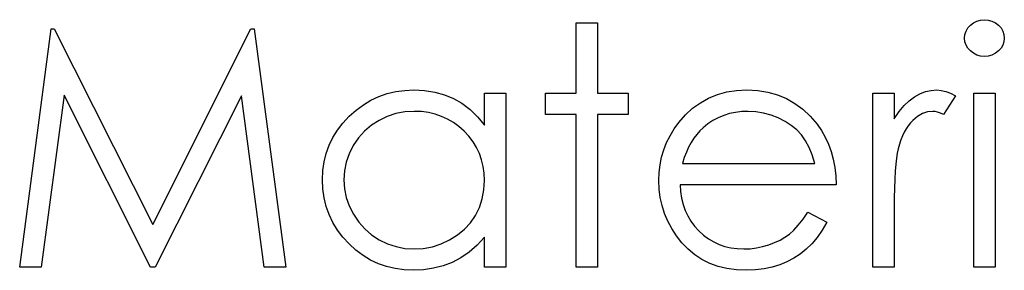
# Model space of a CAD drawing. Header units: inches. Extents: x 1687 to 2505, y -239 to -56.
# Tile 210 of 256: x 1856.75 to 1857.319, y -87.355 to -87.21. Entities that reach past the tile are written whole.
import ezdxf

# ---------------------------------------------------------------- set-up
doc = ezdxf.new("R2010")
doc.units = ezdxf.units.IN
doc.header["$LTSCALE"] = 0.5
doc.header["$MEASUREMENT"] = 0

msp = doc.modelspace()

# ---------------------------------------------------------------- linework, layer by layer
at = {"color": 7, "linetype": 'Continuous'}
for p, q in [((1856.75015, -87.35315), (1856.76834, -87.21535)), ((1856.76834, -87.21535), (1856.77011, -87.21535)), ((1856.77011, -87.21535), (1856.827, -87.32841)), ((1856.827, -87.32841), (1856.88375, -87.21535)), ((1856.88375, -87.21535), (1856.88555, -87.21535)), ((1856.88555, -87.21535), (1856.90385, -87.35315)), ((1857.07168, -87.21182), (1857.08404, -87.21182)), ((1857.07168, -87.25245), (1857.07168, -87.21182)), ((1857.08404, -87.21182), (1857.08404, -87.25245)), ((1857.29689, -87.21662), (1857.29794, -87.2148)), ((1857.29794, -87.2148), (1857.2994, -87.21317)), ((1857.2994, -87.21317), (1857.30117, -87.21182)), ((1857.30117, -87.21182), (1857.30313, -87.21082)), ((1857.30313, -87.21082), (1857.3052, -87.21024)), ((1857.3052, -87.21024), (1857.30746, -87.21005)), ((1857.30746, -87.21005), (1857.30975, -87.21024)), ((1857.30975, -87.21024), (1857.31188, -87.21082)), ((1857.31188, -87.21082), (1857.31384, -87.21182)), ((1857.31384, -87.21182), (1857.31561, -87.21317)), ((1857.31561, -87.21317), (1857.3171, -87.2148)), ((1857.3171, -87.2148), (1857.31815, -87.21662)), ((1857.29604, -87.2207), (1857.29626, -87.21858)), ((1857.29626, -87.22278), (1857.29604, -87.2207)), ((1857.29626, -87.21858), (1857.29689, -87.21662)), ((1857.31815, -87.21662), (1857.31878, -87.21858)), ((1857.31878, -87.21858), (1857.319, -87.2207)), ((1857.319, -87.2207), (1857.31878, -87.22278)), ((1857.29689, -87.22471), (1857.29626, -87.22278)), ((1857.29794, -87.2265), (1857.29689, -87.22471)), ((1857.2994, -87.22813), (1857.29794, -87.2265)), ((1857.3171, -87.2265), (1857.31561, -87.22813)), ((1857.31815, -87.22471), (1857.3171, -87.2265)), ((1857.31878, -87.22278), (1857.31815, -87.22471)), ((1857.30117, -87.22948), (1857.2994, -87.22813)), ((1857.30313, -87.23048), (1857.30117, -87.22948)), ((1857.3052, -87.23106), (1857.30313, -87.23048)), ((1857.30746, -87.23125), (1857.3052, -87.23106)), ((1857.30975, -87.23106), (1857.30746, -87.23125)), ((1857.31188, -87.23048), (1857.30975, -87.23106)), ((1857.31384, -87.22948), (1857.31188, -87.23048)), ((1857.31561, -87.22813), (1857.31384, -87.22948)), ((1856.77577, -87.25377), (1856.7626, -87.35315)), ((1856.8257, -87.35315), (1856.77577, -87.25377)), ((1856.87823, -87.25399), (1856.82849, -87.35315)), ((1856.89143, -87.35315), (1856.87823, -87.25399)), ((1856.95309, -87.25662), (1856.95768, -87.25449)), ((1856.95768, -87.25449), (1856.96245, -87.25281)), ((1856.96245, -87.25281), (1856.96742, -87.25162)), ((1856.96742, -87.25162), (1856.97258, -87.25093)), ((1856.97258, -87.25093), (1856.97794, -87.25068)), ((1856.97794, -87.25068), (1856.98409, -87.25099)), ((1856.98409, -87.25099), (1856.98994, -87.2519)), ((1856.98994, -87.2519), (1856.99549, -87.25344)), ((1856.99549, -87.25344), (1857.00074, -87.25557)), ((1857.01868, -87.27108), (1857.01868, -87.25245)), ((1857.01868, -87.25245), (1857.03104, -87.25245)), ((1857.03104, -87.25245), (1857.03104, -87.35315)), ((1857.05401, -87.26481), (1857.05401, -87.25245)), ((1857.05401, -87.25245), (1857.07168, -87.25245)), ((1857.08404, -87.25245), (1857.10171, -87.25245)), ((1857.10171, -87.25245), (1857.10171, -87.26481)), ((1857.14339, -87.25802), (1857.14816, -87.25537)), ((1857.14816, -87.25537), (1857.15324, -87.25333)), ((1857.15324, -87.25333), (1857.15863, -87.25184)), ((1857.15863, -87.25184), (1857.16431, -87.25099)), ((1857.16431, -87.25099), (1857.17033, -87.25068)), ((1857.17033, -87.25068), (1857.17651, -87.25099)), ((1857.17651, -87.25099), (1857.18239, -87.25192)), ((1857.18239, -87.25192), (1857.18794, -87.25347)), ((1857.18794, -87.25347), (1857.19316, -87.25562)), ((1857.24304, -87.25245), (1857.2554, -87.25245)), ((1857.24304, -87.35315), (1857.24304, -87.25245)), ((1857.2554, -87.25245), (1857.2554, -87.26727)), ((1857.26407, -87.25687), (1857.26711, -87.2546)), ((1857.26711, -87.2546), (1857.27023, -87.25289)), ((1857.27023, -87.25289), (1857.27343, -87.25165)), ((1857.27343, -87.25165), (1857.27666, -87.25093)), ((1857.27666, -87.25093), (1857.27997, -87.25068)), ((1857.27997, -87.25068), (1857.28254, -87.2509)), ((1857.28254, -87.2509), (1857.28519, -87.25154)), ((1857.29074, -87.25413), (1857.28395, -87.26484)), ((1857.28519, -87.25154), (1857.28792, -87.25261)), ((1857.28792, -87.25261), (1857.29074, -87.25413)), ((1857.30133, -87.25245), (1857.3137, -87.25245)), ((1857.30134, -87.35315), (1857.30134, -87.25245)), ((1857.3137, -87.25245), (1857.3137, -87.35315)), ((1856.94454, -87.26233), (1856.94873, -87.25924)), ((1856.94873, -87.25924), (1856.95309, -87.25662)), ((1857.00074, -87.25557), (1857.00568, -87.25836)), ((1857.00568, -87.25836), (1857.01034, -87.26189)), ((1857.13895, -87.26123), (1857.14339, -87.25802)), ((1857.19316, -87.25562), (1857.19807, -87.25841)), ((1857.19807, -87.25841), (1857.20265, -87.26183)), ((1857.25822, -87.26319), (1857.26112, -87.25971)), ((1857.26112, -87.25971), (1857.26407, -87.25687)), ((1856.93692, -87.26978), (1856.94056, -87.26589)), ((1856.94056, -87.26589), (1856.94454, -87.26233)), ((1856.96253, -87.26597), (1856.95776, -87.26824)), ((1856.9675, -87.26435), (1856.96253, -87.26597)), ((1856.97269, -87.26338), (1856.9675, -87.26435)), ((1856.9781, -87.26305), (1856.97269, -87.26338)), ((1856.9823, -87.26321), (1856.9781, -87.26305)), ((1856.98633, -87.26377), (1856.9823, -87.26321)), ((1856.99019, -87.26465), (1856.98633, -87.26377)), ((1856.99389, -87.26592), (1856.99019, -87.26465)), ((1856.9974, -87.26752), (1856.99389, -87.26592)), ((1857.01034, -87.26189), (1857.01465, -87.26611)), ((1857.01465, -87.26611), (1857.01868, -87.27108)), ((1857.07168, -87.26481), (1857.05401, -87.26481)), ((1857.07168, -87.35315), (1857.07168, -87.26481)), ((1857.10171, -87.26481), (1857.08404, -87.26481)), ((1857.08404, -87.26481), (1857.08404, -87.35315)), ((1857.13097, -87.26945), (1857.13481, -87.26506)), ((1857.13481, -87.26506), (1857.13895, -87.26123)), ((1857.15374, -87.26675), (1857.1507, -87.26835)), ((1857.15694, -87.26539), (1857.15374, -87.26675)), ((1857.16023, -87.26437), (1857.15694, -87.26539)), ((1857.16368, -87.26363), (1857.16023, -87.26437)), ((1857.16727, -87.26319), (1857.16368, -87.26363)), ((1857.17097, -87.26305), (1857.16727, -87.26319)), ((1857.17549, -87.26327), (1857.17097, -87.26305)), ((1857.17991, -87.26399), (1857.17549, -87.26327)), ((1857.18424, -87.26515), (1857.17991, -87.26399)), ((1857.18844, -87.2668), (1857.18424, -87.26515)), ((1857.19239, -87.26882), (1857.18844, -87.2668)), ((1857.20265, -87.26183), (1857.20693, -87.26586)), ((1857.20693, -87.26586), (1857.21088, -87.2705)), ((1857.2554, -87.26727), (1857.25822, -87.26319)), ((1857.2689, -87.26603), (1857.26609, -87.26835)), ((1857.27174, -87.26437), (1857.2689, -87.26603)), ((1857.27467, -87.26338), (1857.27174, -87.26437)), ((1857.27762, -87.26305), (1857.27467, -87.26338)), ((1857.27898, -87.26316), (1857.27762, -87.26305)), ((1857.28049, -87.26349), (1857.27898, -87.26316)), ((1857.28215, -87.26407), (1857.28049, -87.26349)), ((1857.28395, -87.26484), (1857.28215, -87.26407)), ((1856.93377, -87.2739), (1856.93692, -87.26978)), ((1856.95334, -87.27108), (1856.94939, -87.27448)), ((1856.95776, -87.26824), (1856.95334, -87.27108)), ((1857.00076, -87.26948), (1856.9974, -87.26752)), ((1857.00394, -87.27183), (1857.00076, -87.26948)), ((1857.00695, -87.2745), (1857.00394, -87.27183)), ((1857.12826, -87.27321), (1857.13097, -87.26945)), ((1857.14502, -87.27249), (1857.14309, -87.27431)), ((1857.14781, -87.27028), (1857.14502, -87.27249)), ((1857.1507, -87.26835), (1857.14781, -87.27028)), ((1857.19592, -87.27114), (1857.19239, -87.26882)), ((1857.19907, -87.27376), (1857.19592, -87.27114)), ((1857.21088, -87.2705), (1857.21342, -87.27412)), ((1857.26346, -87.27136), (1857.2623, -87.27312)), ((1857.26473, -87.26976), (1857.26346, -87.27136)), ((1857.26609, -87.26835), (1857.26473, -87.26976)), ((1856.92894, -87.28265), (1856.93112, -87.27817)), ((1856.93112, -87.27817), (1856.93377, -87.2739)), ((1856.94939, -87.27448), (1856.94592, -87.27837)), ((1857.00971, -87.27746), (1857.00695, -87.2745)), ((1857.01208, -87.28058), (1857.00971, -87.27746)), ((1857.1239, -87.2811), (1857.12589, -87.2771)), ((1857.12589, -87.2771), (1857.12826, -87.27321)), ((1857.14129, -87.27635), (1857.13961, -87.27859)), ((1857.14309, -87.27431), (1857.14129, -87.27635)), ((1857.20177, -87.27668), (1857.19907, -87.27376)), ((1857.20414, -87.28), (1857.20177, -87.27668)), ((1857.21342, -87.27412), (1857.2156, -87.27793)), ((1857.2156, -87.27793), (1857.21748, -87.28198)), ((1857.26018, -87.27724), (1857.25924, -87.27955)), ((1857.2612, -87.27508), (1857.26018, -87.27724)), ((1857.2623, -87.27312), (1857.2612, -87.27508)), ((1856.92723, -87.28734), (1856.92894, -87.28265)), ((1856.94291, -87.28281), (1856.94051, -87.28756)), ((1856.94592, -87.27837), (1856.94291, -87.28281)), ((1857.0141, -87.28389), (1857.01208, -87.28058)), ((1857.01575, -87.28737), (1857.0141, -87.28389)), ((1857.12227, -87.28524), (1857.1239, -87.2811)), ((1857.13663, -87.28375), (1857.1353, -87.28665)), ((1857.13806, -87.28105), (1857.13663, -87.28375)), ((1857.13961, -87.27859), (1857.13806, -87.28105)), ((1857.20621, -87.28383), (1857.20414, -87.28)), ((1857.20801, -87.28819), (1857.20621, -87.28383)), ((1857.21748, -87.28198), (1857.21899, -87.28623)), ((1857.25838, -87.28207), (1857.25761, -87.28474)), ((1857.25924, -87.27955), (1857.25838, -87.28207)), ((1856.92601, -87.2922), (1856.92723, -87.28734)), ((1856.94051, -87.28756), (1856.93879, -87.29247)), ((1857.01702, -87.29101), (1857.01575, -87.28737)), ((1857.12009, -87.29391), (1857.121, -87.28952)), ((1857.121, -87.28952), (1857.12227, -87.28524)), ((1857.1353, -87.28665), (1857.13411, -87.28974)), ((1857.20947, -87.29308), (1857.20801, -87.28819)), ((1857.21899, -87.28623), (1857.22021, -87.29071)), ((1857.25709, -87.28715), (1857.25665, -87.2901)), ((1857.25761, -87.28474), (1857.25709, -87.28715)), ((1856.9253, -87.29728), (1856.92601, -87.2922)), ((1856.93879, -87.29247), (1856.93775, -87.2975)), ((1857.01793, -87.29485), (1857.01702, -87.29101)), ((1857.01849, -87.29885), (1857.01793, -87.29485)), ((1857.11957, -87.29844), (1857.12009, -87.29391)), ((1857.13411, -87.28974), (1857.13304, -87.29308)), ((1857.13304, -87.29308), (1857.20947, -87.29308)), ((1857.22021, -87.29071), (1857.22109, -87.2954)), ((1857.25626, -87.2936), (1857.25596, -87.29766)), ((1857.25665, -87.2901), (1857.25626, -87.2936)), ((1856.92505, -87.30252), (1856.9253, -87.29728)), ((1856.93775, -87.2975), (1856.93741, -87.30266)), ((1857.01868, -87.30302), (1857.01849, -87.29885)), ((1857.11937, -87.30307), (1857.11957, -87.29844)), ((1857.22109, -87.2954), (1857.22162, -87.30031)), ((1857.22162, -87.30031), (1857.22184, -87.30545)), ((1857.25596, -87.29766), (1857.25571, -87.30224)), ((1856.9253, -87.30788), (1856.92505, -87.30252)), ((1856.93741, -87.30266), (1856.93777, -87.30779)), ((1857.01835, -87.30848), (1857.01868, -87.30302)), ((1857.1196, -87.30801), (1857.11937, -87.30307)), ((1857.22184, -87.30545), (1857.13174, -87.30545)), ((1857.13174, -87.30545), (1857.13199, -87.30942)), ((1857.25571, -87.30224), (1857.25554, -87.30738)), ((1856.92601, -87.31304), (1856.9253, -87.30788)), ((1856.93777, -87.30779), (1856.93879, -87.31282)), ((1857.01738, -87.31364), (1857.01835, -87.30848)), ((1857.1202, -87.31284), (1857.1196, -87.30801)), ((1857.13199, -87.30942), (1857.13254, -87.31323)), ((1857.25554, -87.30738), (1857.25543, -87.31307)), ((1856.9272, -87.31798), (1856.92601, -87.31304)), ((1856.92888, -87.32273), (1856.9272, -87.31798)), ((1856.93879, -87.31282), (1856.94053, -87.31773)), ((1856.94053, -87.31773), (1856.94296, -87.32253)), ((1857.01572, -87.31856), (1857.01738, -87.31364)), ((1857.12125, -87.31751), (1857.1202, -87.31284)), ((1857.12274, -87.32206), (1857.12125, -87.31751)), ((1857.13254, -87.31323), (1857.13342, -87.31685)), ((1857.13342, -87.31685), (1857.13464, -87.32027)), ((1857.25543, -87.31307), (1857.2554, -87.3193)), ((1856.93107, -87.32728), (1856.92888, -87.32273)), ((1856.94296, -87.32253), (1856.946, -87.327)), ((1857.01054, -87.32739), (1857.01343, -87.32317)), ((1857.01343, -87.32317), (1857.01572, -87.31856)), ((1857.12462, -87.32651), (1857.12274, -87.32206)), ((1857.13464, -87.32027), (1857.13613, -87.3235)), ((1857.13613, -87.3235), (1857.13795, -87.32656)), ((1857.20274, -87.3254), (1857.20555, -87.32135)), ((1857.20555, -87.32135), (1857.21654, -87.32712)), ((1857.2554, -87.3193), (1857.2554, -87.35315)), ((1856.93369, -87.33161), (1856.93107, -87.32728)), ((1856.946, -87.327), (1856.94948, -87.33095)), ((1857.00711, -87.33117), (1857.01054, -87.32739)), ((1857.12691, -87.33081), (1857.12462, -87.32651)), ((1857.13795, -87.32656), (1857.1401, -87.32943)), ((1857.19738, -87.3317), (1857.2, -87.32883)), ((1857.2, -87.32883), (1857.20274, -87.3254)), ((1857.21654, -87.32712), (1857.21383, -87.33172)), ((1856.93681, -87.33573), (1856.93369, -87.33161)), ((1856.94948, -87.33095), (1856.95345, -87.33437)), ((1856.95345, -87.33437), (1856.9579, -87.33727)), ((1856.99853, -87.33733), (1857.00308, -87.33449)), ((1857.00308, -87.33449), (1857.00711, -87.33117)), ((1857.12964, -87.33498), (1857.12691, -87.33081)), ((1857.13279, -87.33901), (1857.12964, -87.33498)), ((1857.1401, -87.32943), (1857.14256, -87.33214)), ((1857.14256, -87.33214), (1857.14527, -87.33457)), ((1857.14527, -87.33457), (1857.14811, -87.33669)), ((1857.19227, -87.33578), (1857.19487, -87.33393)), ((1857.19487, -87.33393), (1857.19738, -87.3317)), ((1857.21383, -87.33172), (1857.21093, -87.33587)), ((1856.94042, -87.33965), (1856.93681, -87.33573)), ((1856.94437, -87.34324), (1856.94042, -87.33965)), ((1856.9579, -87.33727), (1856.96267, -87.33959)), ((1856.96267, -87.33959), (1856.96761, -87.34122)), ((1856.98856, -87.34125), (1856.99361, -87.33962)), ((1856.99361, -87.33962), (1856.99853, -87.33733)), ((1857.0144, -87.34036), (1857.0099, -87.34434)), ((1857.01868, -87.33573), (1857.0144, -87.34036)), ((1857.01868, -87.35315), (1857.01868, -87.33573)), ((1857.1363, -87.34274), (1857.13279, -87.33901)), ((1857.14811, -87.33669), (1857.15112, -87.33849)), ((1857.15112, -87.33849), (1857.15429, -87.33995)), ((1857.15429, -87.33995), (1857.15761, -87.34108)), ((1857.17938, -87.34122), (1857.18292, -87.3402)), ((1857.18292, -87.3402), (1857.18631, -87.33893)), ((1857.18631, -87.33893), (1857.18943, -87.33744)), ((1857.18943, -87.33744), (1857.19227, -87.33578)), ((1857.20784, -87.33956), (1857.20453, -87.34277)), ((1857.21093, -87.33587), (1857.20784, -87.33956)), ((1856.94851, -87.34633), (1856.94437, -87.34324)), ((1856.95287, -87.34895), (1856.94851, -87.34633)), ((1856.96761, -87.34122), (1856.97272, -87.34221)), ((1856.97272, -87.34221), (1856.97799, -87.34255)), ((1856.97799, -87.34255), (1856.98335, -87.34221)), ((1856.98335, -87.34221), (1856.98856, -87.34125)), ((1857.0099, -87.34434), (1857.0051, -87.34765)), ((1857.14016, -87.34597), (1857.1363, -87.34274)), ((1857.14433, -87.3487), (1857.14016, -87.34597)), ((1857.15761, -87.34108), (1857.16108, -87.34188)), ((1857.16108, -87.34188), (1857.1647, -87.34238)), ((1857.1647, -87.34238), (1857.16848, -87.34255)), ((1857.16848, -87.34255), (1857.17218, -87.34241)), ((1857.17218, -87.34241), (1857.1758, -87.34197)), ((1857.1758, -87.34197), (1857.17938, -87.34122)), ((1857.20103, -87.34555), (1857.19733, -87.34798)), ((1857.20453, -87.34277), (1857.20103, -87.34555)), ((1856.9574, -87.3511), (1856.95287, -87.34895)), ((1856.96215, -87.35276), (1856.9574, -87.3511)), ((1857.00007, -87.3503), (1856.9948, -87.35232)), ((1857.0051, -87.34765), (1857.00007, -87.3503)), ((1857.1488, -87.35094), (1857.14433, -87.3487)), ((1857.15363, -87.35268), (1857.1488, -87.35094)), ((1857.18924, -87.35182), (1857.18485, -87.35317)), ((1857.19338, -87.35008), (1857.18924, -87.35182)), ((1857.19733, -87.34798), (1857.19338, -87.35008)), ((1856.7626, -87.35315), (1856.75015, -87.35315)), ((1856.82849, -87.35315), (1856.8257, -87.35315)), ((1856.90385, -87.35315), (1856.89143, -87.35315)), ((1856.96709, -87.35395), (1856.96215, -87.35276)), ((1856.97222, -87.35466), (1856.96709, -87.35395)), ((1856.97755, -87.35491), (1856.97222, -87.35466)), ((1856.98354, -87.35464), (1856.97755, -87.35491)), ((1856.98931, -87.35375), (1856.98354, -87.35464)), ((1856.9948, -87.35232), (1856.98931, -87.35375)), ((1857.03104, -87.35315), (1857.01868, -87.35315)), ((1857.08404, -87.35315), (1857.07168, -87.35315)), ((1857.15876, -87.35392), (1857.15363, -87.35268)), ((1857.16423, -87.35466), (1857.15876, -87.35392)), ((1857.17003, -87.35491), (1857.16423, -87.35466)), ((1857.17524, -87.35472), (1857.17003, -87.35491)), ((1857.18018, -87.35414), (1857.17524, -87.35472)), ((1857.18485, -87.35317), (1857.18018, -87.35414)), ((1857.2554, -87.35315), (1857.24304, -87.35315)), ((1857.3137, -87.35315), (1857.30134, -87.35315))]:
    msp.add_line(p, q, dxfattribs=at)

doc.saveas('drawing.dxf')
